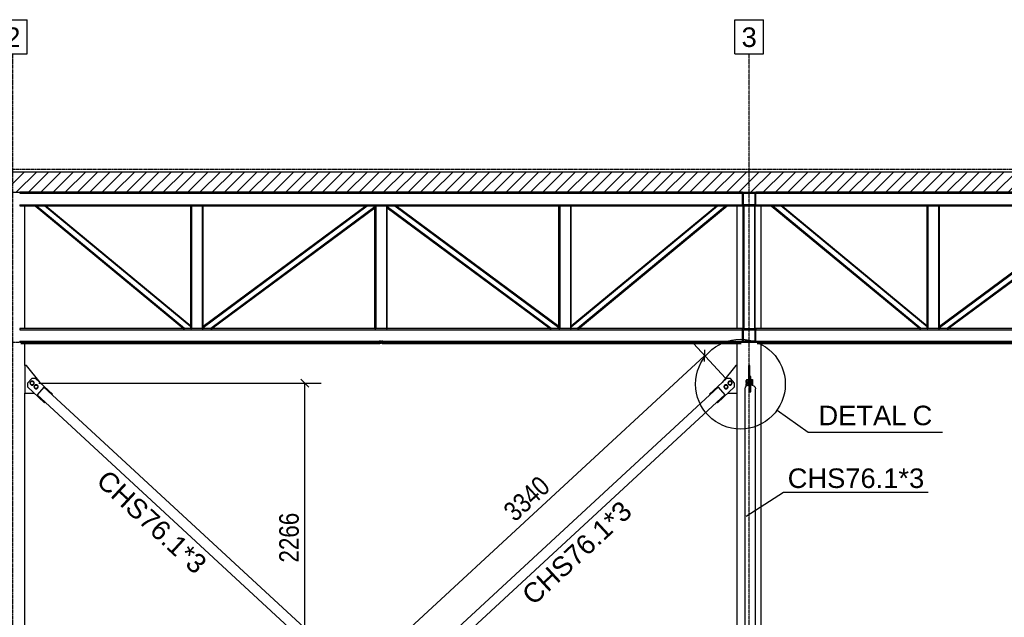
# Model space of a CAD drawing. Header units: millimetres. Extents: x 0 to 142951, y 0 to 27942.
# Tile 69 of 70: x 129113 to 136334, y 5007 to 9389. Entities that reach past the tile are written whole.
import ezdxf

# ---------------------------------------------------------------- set-up
doc = ezdxf.new("R2010")
doc.units = ezdxf.units.MM
doc.linetypes.add('DXK_LINE_DOT3', pattern=[5.9187, 2.979, -0.9799, 0.9799, -0.9799])
doc.styles.add('Arial', font='ARIAL.TTF', dxfattribs={"height": 0.2})
doc.styles.add('Arial Narrow', font='ARIALN.TTF', dxfattribs={"height": 0.2})

# ---------------------------------------------------------------- blocks, each defined once
blk = doc.blocks.new('Part-85741 - 85581')
at = {"color": 7}
for p, q in [((134364.2, 6854.2), (134264.1, 6729.1)), ((134374.2, 6854.2), (134364.2, 6854.2)), ((134374.2, 6651.2), (134374.2, 6854.2)), ((134306.6, 6651.2), (134374.2, 6651.2))]:
    blk.add_line(p, q, dxfattribs=at)
blk = doc.blocks.new('Part-85583 - 85581')
at = {"color": 7}
for p, q in [((128974.2, 7124.2), (128974.2, 8024.2)), ((129152, 7124.2), (129152, 8024.2)), ((128974.2, 4410.2), (128974.2, 7016.2)), ((129152, 6854.2), (129152, 7016.2)), ((129152, 4410.2), (129152, 6651.2)), ((128974.2, 1735.2), (128974.2, 4310.2)), ((129152, 2069.2), (129152, 4310.2)), ((129152, 1735.2), (129152, 1866.2)), ((129152, 1735.2), (128974.2, 1735.2))]:
    blk.add_line(p, q, dxfattribs=at)
blk = doc.blocks.new('Part-85584 - 85581')
at = {"color": 7}
for p, q in [((134374.2, 7124.2), (134374.2, 8024.2)), ((134552, 7124.2), (134552, 8024.2)), ((134374.2, 6854.2), (134374.2, 7016.2)), ((134552, 4410.2), (134552, 7016.2)), ((134374.2, 4410.2), (134374.2, 6651.2)), ((134374.2, 2069.2), (134374.2, 4310.2)), ((134552, 1735.2), (134552, 4310.2)), ((134374.2, 1735.2), (134374.2, 1866.2)), ((134374.2, 1735.2), (134552, 1735.2))]:
    blk.add_line(p, q, dxfattribs=at)
blk = doc.blocks.new('Part-86283 - 85581')
at = {"color": 7}
for p, q in [((133068.1, 7952.2), (133067.6, 7952.2)), ((133067.6, 7952.2), (133067.6, 7944.2)), ((133067.6, 7944.2), (133068.1, 7944.2)), ((133158.6, 7952.2), (133158.1, 7952.2)), ((133158.1, 7944.2), (133158.6, 7944.2)), ((133158.6, 7944.2), (133158.6, 7952.2))]:
    blk.add_line(p, q, dxfattribs=at)
blk = doc.blocks.new('Part-86279 - 85581')
blk.add_hatch(color=6).paths.add_polyline_path([(137166, 7024.2), (137164.6, 7028.2), (137160.6, 7031.2), (137155.3, 7032.2), (137149.9, 7031.2), (137145.9, 7028.2), (137144.5, 7024.2), (137145.9, 7020.2), (137149.9, 7017.3), (137155.3, 7016.2), (137160.6, 7017.3), (137164.6, 7020.2)])
at = {"color": 7}
blk.add_line((134522.3, 7016.2), (137155.3, 7016.2), dxfattribs=at)
for p, q in [((137145.9, 7028.2), (137144.5, 7024.2)), ((137144.5, 7024.2), (137145.9, 7020.2)), ((137149.9, 7031.2), (137145.9, 7028.2)), ((137145.9, 7020.2), (137149.9, 7017.3)), ((137155.3, 7032.2), (137149.9, 7031.2)), ((137149.9, 7017.3), (137155.3, 7016.2)), ((137160.6, 7031.2), (137155.3, 7032.2)), ((137155.3, 7016.2), (137160.6, 7017.3)), ((137164.6, 7028.2), (137160.6, 7031.2)), ((137160.6, 7017.3), (137164.6, 7020.2)), ((137166, 7024.2), (137164.6, 7028.2)), ((137164.6, 7020.2), (137166, 7024.2))]:
    blk.add_line(p, q)
blk = doc.blocks.new('Part-85662 - 85581')
at = {"color": 7}
for p, q in [((134433.1, 6682.7), (134436, 6693.9)), ((134433.1, 4512.3), (134433.1, 6682.7)), ((134436, 6693.9), (134444.2, 6703.4)), ((134444.2, 6703.4), (134456.6, 6709.7)), ((134456.6, 6709.7), (134466.1, 6711.2)), ((134466.1, 6659.4), (134466.1, 6711.2)), ((134466.1, 6659.4), (134471.1, 6660.2)), ((134471.1, 6660.2), (134476.1, 6659.4)), ((134476.1, 6659.4), (134476.1, 6711.2)), ((134476.1, 6711.2), (134485.7, 6709.7)), ((134485.7, 6709.7), (134498, 6703.4)), ((134498, 6703.4), (134506.3, 6693.9)), ((134506.3, 6693.9), (134509.2, 6682.7)), ((134509.2, 4512.3), (134509.2, 6682.7)), ((134466.1, 4592.5), (134467.1, 4592.7)), ((134466.1, 4592.5), (134466.1, 4538.5)), ((134466.1, 4590.2), (134467.1, 4590.4)), ((134475.1, 4592.7), (134476.1, 4592.5)), ((134475.1, 4590.4), (134476.1, 4590.2)), ((134476.1, 4592.5), (134476.1, 4538.5)), ((134436, 4523.5), (134433.1, 4512.3)), ((134433.1, 4512.3), (134436, 4501.1)), ((134444.2, 4533), (134436, 4523.5)), ((134436, 4501.1), (134444.2, 4491.6)), ((134436.1, 4512.3), (134438.8, 4522.6)), ((134438.8, 4502), (134436.1, 4512.3)), ((134438.8, 4522.6), (134446.3, 4531.3)), ((134446.3, 4493.2), (134438.8, 4502)), ((134456.6, 4539.3), (134444.2, 4533)), ((134444.2, 4491.6), (134456.6, 4485.2)), ((134446.3, 4531.3), (134457.7, 4537.2)), ((134457.7, 4487.4), (134446.3, 4493.2)), ((134466.1, 4540.8), (134456.6, 4539.3)), ((134456.6, 4485.2), (134459.1, 4484.8)), ((134457.7, 4537.2), (134466.1, 4538.5)), ((134459.1, 4487.2), (134457.7, 4487.4)), ((134466.1, 4536.4), (134466.1, 4537.9)), ((134466.1, 4537.9), (134467.1, 4537.7)), ((134475.1, 4537.7), (134476.1, 4537.9)), ((134475.1, 4535.4), (134476.1, 4535.5)), ((134485.7, 4539.3), (134476.1, 4540.8)), ((134476.1, 4538.5), (134484.5, 4537.2)), ((134476.1, 4537.9), (134476.1, 4483.8)), ((134484.5, 4487.4), (134476.1, 4486.1)), ((134476.1, 4483.8), (134485.7, 4485.2)), ((134484.5, 4537.2), (134495.9, 4531.3)), ((134495.9, 4493.2), (134484.5, 4487.4)), ((134498, 4533), (134485.7, 4539.3)), ((134485.7, 4485.2), (134498, 4491.6)), ((134495.9, 4531.3), (134503.5, 4522.6)), ((134503.5, 4502), (134495.9, 4493.2)), ((134506.3, 4523.5), (134498, 4533)), ((134498, 4491.6), (134506.3, 4501.1)), ((134503.5, 4522.6), (134506.2, 4512.3)), ((134506.2, 4512.3), (134503.5, 4502)), ((134509.2, 4512.3), (134506.3, 4523.5)), ((134506.3, 4501.1), (134509.2, 4512.3))]:
    blk.add_line(p, q, dxfattribs=at)
blk = doc.blocks.new('Part-85664 - 85581')
at = {"color": 7}
for p, q in [((134467.1, 6853.2), (134459.1, 6853.2)), ((134459.1, 6853.2), (134459.1, 6710.1)), ((134467.1, 6745.2), (134467.1, 6853.2)), ((134459.1, 6726.2), (134467.1, 6726.2)), ((134467.1, 6665.2), (134466.1, 6665.2))]:
    blk.add_line(p, q, dxfattribs=at)
blk = doc.blocks.new('Part-85666 - 85581')
at = {"color": 7}
for p, q in [((134475.1, 6773.3), (134467.1, 6773.3)), ((134467.1, 6745.2), (134467.1, 6659.6)), ((134475.1, 6659.6), (134475.1, 6773.3)), ((134475.1, 6664.6), (134467.1, 6664.6))]:
    blk.add_line(p, q, dxfattribs=at)
blk = doc.blocks.new('Bolt-85674 - 85581')
at = {"color": 7}
for p, q in [((134438.1, 6744.9), (134438.1, 6729.1)), ((134438.1, 6744.9), (134443.1, 6744.9)), ((134438.1, 6729.1), (134443.1, 6729.1)), ((134438.1, 6719.3), (134438.1, 6703.6)), ((134438.1, 6719.3), (134443.1, 6719.3)), ((134443.1, 6750), (134443.1, 6702.1)), ((134443.1, 6750), (134456.1, 6750)), ((134443.1, 6747.7), (134456.1, 6747.7)), ((134443.1, 6734.7), (134456.1, 6734.7)), ((134443.1, 6724.4), (134456.1, 6724.4)), ((134443.1, 6722.1), (134456.1, 6722.1)), ((134456.1, 6751.8), (134456.1, 6709.5)), ((134456.1, 6751.8), (134459.1, 6751.8)), ((134456.1, 6726.2), (134459.1, 6726.2)), ((134475.1, 6751.8), (134478.1, 6751.8)), ((134475.1, 6726.2), (134478.1, 6726.2)), ((134478.1, 6751.8), (134478.1, 6710.9)), ((134478.1, 6750), (134488.1, 6750)), ((134478.1, 6747.7), (134488.1, 6747.7)), ((134478.1, 6734.7), (134488.1, 6734.7)), ((134478.1, 6724.4), (134488.1, 6724.4)), ((134478.1, 6722.1), (134488.1, 6722.1)), ((134488.1, 6750), (134488.1, 6708.5)), ((134438.1, 6703.6), (134443.1, 6703.6)), ((134443.1, 6709.1), (134455.4, 6709.1)), ((134475.1, 6696.7), (134476.1, 6696.7)), ((134486.9, 6709.1), (134488.1, 6709.1))]:
    blk.add_line(p, q, dxfattribs=at)
blk = doc.blocks.new('Part-85714 - 85581')
at = {"color": 7}
for p, q in [((129291.4, 6694), (129241.1, 6639.6)), ((129291.4, 6694), (129350.9, 6639)), ((129241.1, 6639.6), (129300.6, 6584.6)), ((129299.9, 6583.9), (129300.6, 6584.6)), ((129299.9, 6583.9), (131509.3, 4542.9)), ((129350.9, 6639), (129351.6, 6639.8)), ((129351.6, 6639.8), (131560.9, 4598.8)), ((131560.3, 4598.1), (131560.9, 4598.8)), ((131560.3, 4598.1), (131619.8, 4543.1)), ((131509.3, 4542.9), (131510, 4543.7)), ((131510, 4543.7), (131569.5, 4488.7)), ((131569.5, 4488.7), (131619.8, 4543.1))]:
    blk.add_line(p, q, dxfattribs=at)
blk = doc.blocks.new('Part-85715 - 85581')
at = {"color": 7}
for p, q in [((134175.4, 6639), (134234.9, 6694)), ((134234.9, 6694), (134285.2, 6639.6)), ((131965.3, 4598.8), (134174.7, 6639.8)), ((132017, 4542.9), (134226.3, 6583.9)), ((134175.4, 6639), (134174.7, 6639.8)), ((134225.7, 6584.6), (134285.2, 6639.6)), ((134226.3, 6583.9), (134225.7, 6584.6)), ((131906.5, 4543.1), (131966, 4598.1)), ((131966, 4598.1), (131965.3, 4598.8)), ((131906.5, 4543.1), (131956.8, 4488.7)), ((131956.8, 4488.7), (132016.3, 4543.7)), ((132017, 4542.9), (132016.3, 4543.7))]:
    blk.add_line(p, q, dxfattribs=at)
blk = doc.blocks.new('Part-85719 - 85581')
at = {"color": 7}
for p, q in [((129201, 6758.3), (129169.8, 6724.5)), ((129169.8, 6724.5), (129171, 6696.3)), ((129229.3, 6759.4), (129201, 6758.3)), ((129354.2, 6644.1), (129229.3, 6759.4)), ((129171, 6696.3), (129295.8, 6580.9)), ((129350.2, 6639.7), (129354.2, 6644.1)), ((129295.8, 6580.9), (129299.9, 6585.3))]:
    blk.add_line(p, q, dxfattribs=at)
blk = doc.blocks.new('Part-86285 - 85581')
at = {"color": 7}
for p, q in [((130368.1, 7952.2), (130367.6, 7952.2)), ((130367.6, 7952.2), (130367.6, 7944.2)), ((130367.6, 7944.2), (130368.1, 7944.2)), ((130458.6, 7952.2), (130458.1, 7952.2)), ((130458.1, 7944.2), (130458.6, 7944.2)), ((130458.6, 7944.2), (130458.6, 7952.2))]:
    blk.add_line(p, q, dxfattribs=at)
blk = doc.blocks.new('Part-85720 - 85581')
at = {"color": 7}
for p, q in [((134172.1, 6644.1), (134297, 6759.4)), ((134325.2, 6758.3), (134297, 6759.4)), ((134356.4, 6724.5), (134325.2, 6758.3)), ((134355.3, 6696.3), (134356.4, 6724.5)), ((134176.1, 6639.7), (134172.1, 6644.1)), ((134230.4, 6580.9), (134355.3, 6696.3)), ((134230.4, 6580.9), (134226.4, 6585.3))]:
    blk.add_line(p, q, dxfattribs=at)
blk = doc.blocks.new('Part-86142 - 85581')
for points in [[(130321.3, 7124.2), (129233.2, 8024.2), (129225.4, 8024.2), (130313.5, 7124.2)], [(130368.1, 7143.9), (129303.8, 8024.2), (129296, 8024.2), (130368.1, 7137.4)]]:
    blk.add_hatch(color=6).paths.add_polyline_path(points)
for p, q in [((129225.4, 8024.2), (130313.5, 7124.2)), ((129233.2, 8024.2), (129225.4, 8024.2)), ((130321.3, 7124.2), (129233.2, 8024.2)), ((129296, 8024.2), (129303.8, 8024.2)), ((130368.1, 7137.4), (129296, 8024.2)), ((129303.8, 8024.2), (130368.1, 7143.9)), ((130313.5, 7124.2), (130321.3, 7124.2)), ((130368.1, 7143.9), (130368.1, 7137.4))]:
    blk.add_line(p, q)
blk = doc.blocks.new('Bolt-85737 - 85581')
at = {"color": 7}
for p, q in [((129190.3, 6727.5), (129199.7, 6737.7)), ((129194.4, 6714.3), (129190.3, 6727.5)), ((129199.7, 6737.7), (129213.2, 6734.6)), ((129217.3, 6721.4), (129207.9, 6711.2)), ((129213.2, 6734.6), (129217.3, 6721.4)), ((129207.9, 6711.2), (129194.4, 6714.3)), ((129219.7, 6700.4), (129229.1, 6710.5)), ((129223.8, 6687.1), (129219.7, 6700.4)), ((129237.3, 6684.1), (129223.8, 6687.1)), ((129229.1, 6710.5), (129242.6, 6707.5)), ((129246.7, 6694.3), (129237.3, 6684.1)), ((129242.6, 6707.5), (129246.7, 6694.3))]:
    blk.add_line(p, q, dxfattribs=at)
for centre, start, end in [((129203.8, 6724.5), 47.26942, 227.26942), ((129203.8, 6724.5), 227.26942, 47.26942), ((129233.2, 6697.3), 47.26942, 227.26942), ((129233.2, 6697.3), 227.26942, 47.26942)]:
    blk.add_arc(centre, 15, start, end, dxfattribs=at)
blk = doc.blocks.new('Bolt-85738 - 85581')
at = {"color": 7}
for p, q in [((134308.9, 6721.4), (134313.1, 6734.6)), ((134318.3, 6711.2), (134308.9, 6721.4)), ((134313.1, 6734.6), (134326.6, 6737.7)), ((134326.6, 6737.7), (134336, 6727.5)), ((134336, 6727.5), (134331.9, 6714.3)), ((134279.6, 6694.3), (134283.7, 6707.5)), ((134289, 6684.1), (134279.6, 6694.3)), ((134283.7, 6707.5), (134297.2, 6710.5)), ((134302.5, 6687.1), (134289, 6684.1)), ((134297.2, 6710.5), (134306.6, 6700.4)), ((134306.6, 6700.4), (134302.5, 6687.1)), ((134331.9, 6714.3), (134318.3, 6711.2))]:
    blk.add_line(p, q, dxfattribs=at)
for centre, start, end in [((134322.5, 6724.4), 132.73058, 312.73058), ((134322.5, 6724.4), 312.73058, 132.73058), ((134293.1, 6697.3), 132.73058, 312.73058), ((134293.1, 6697.3), 312.73058, 132.73058)]:
    blk.add_arc(centre, 15, start, end, dxfattribs=at)
blk = doc.blocks.new('Part-85740 - 85581')
at = {"color": 7}
for p, q in [((129152, 6854.2), (129152, 6651.2)), ((129162, 6854.2), (129152, 6854.2)), ((129262.2, 6729.1), (129162, 6854.2)), ((129152, 6651.2), (129219.7, 6651.2))]:
    blk.add_line(p, q, dxfattribs=at)
blk = doc.blocks.new('GridLine-85744 - 85581')
at = {"color": 6}
for p, q in [((128957.5, 9389.3), (129168.8, 9389.3)), ((128957.5, 9139.3), (128957.5, 9389.3)), ((129168.8, 9139.3), (129168.8, 9389.3)), ((128957.5, 9139.3), (129168.8, 9139.3)), ((128957.5, 695.7), (129168.8, 695.7)), ((128957.5, 445.7), (128957.5, 695.7)), ((129168.8, 445.7), (129168.8, 695.7)), ((128957.5, 445.7), (129168.8, 445.7))]:
    blk.add_line(p, q, dxfattribs=at)
at = {"color": 6, "linetype": 'DXK_LINE_DOT3'}
blk.add_line((129063.1, 695.7), (129063.1, 9139.3), dxfattribs=at)
at = {"color": 7, "style": 'Arial'}
for p in [(129007.5, 9189.3), (129007.5, 495.7)]:
    blk.add_text('2', height=143.3, dxfattribs=at).set_placement(p)
blk = doc.blocks.new('GridLine-85745 - 85581')
at = {"color": 6}
for p, q in [((134357.5, 9389.3), (134568.8, 9389.3)), ((134357.5, 9139.3), (134357.5, 9389.3)), ((134568.8, 9139.3), (134568.8, 9389.3)), ((134357.5, 9139.3), (134568.8, 9139.3)), ((134357.5, 695.7), (134568.8, 695.7)), ((134357.5, 445.7), (134357.5, 695.7)), ((134568.8, 445.7), (134568.8, 695.7)), ((134357.5, 445.7), (134568.8, 445.7))]:
    blk.add_line(p, q, dxfattribs=at)
at = {"color": 6, "linetype": 'DXK_LINE_DOT3'}
blk.add_line((134463.1, 695.7), (134463.1, 9139.3), dxfattribs=at)
at = {"color": 7, "style": 'Arial'}
for p in [(134407.5, 9189.3), (134407.5, 495.7)]:
    blk.add_text('3', height=143.3, dxfattribs=at).set_placement(p)
blk = doc.blocks.new('Part-86073 - 85581')
h = blk.add_hatch(color=6)
h.paths.add_polyline_path([(134513.1, 8124.2), (134413.1, 8124.2), (134413.1, 8024.2), (134513.1, 8024.2)])
h.paths.add_polyline_path([(134421.1, 8032.2), (134421.1, 8116.2), (134505.1, 8116.2), (134505.1, 8032.2)])
for p, q in [((134413.1, 8024.2), (134413.1, 8124.2)), ((134413.1, 8124.2), (134513.1, 8124.2)), ((134421.1, 8032.2), (134421.1, 8116.2)), ((134421.1, 8116.2), (134505.1, 8116.2)), ((134505.1, 8116.2), (134505.1, 8032.2)), ((134513.1, 8024.2), (134513.1, 8124.2)), ((134413.1, 8024.2), (134513.1, 8024.2)), ((134505.1, 8032.2), (134421.1, 8032.2))]:
    blk.add_line(p, q)
blk = doc.blocks.new('Part-86143 - 85581')
for points in [[(134230.3, 8024.2), (134222.5, 8024.2), (133158.1, 7143.9), (133158.1, 7137.4)], [(134300.9, 8024.2), (134293.1, 8024.2), (133205, 7124.2), (133212.8, 7124.2)]]:
    blk.add_hatch(color=6).paths.add_polyline_path(points)
for p, q in [((133158.1, 7137.4), (134230.3, 8024.2)), ((133158.1, 7143.9), (134222.5, 8024.2)), ((134293.1, 8024.2), (133205, 7124.2)), ((133212.8, 7124.2), (134300.9, 8024.2)), ((134222.5, 8024.2), (134230.3, 8024.2)), ((134300.9, 8024.2), (134293.1, 8024.2)), ((133158.1, 7143.9), (133158.1, 7137.4)), ((133205, 7124.2), (133212.8, 7124.2))]:
    blk.add_line(p, q)
blk = doc.blocks.new('Part-86074 - 85581')
h = blk.add_hatch(color=6)
h.paths.add_polyline_path([(134513.1, 7124.2), (134413.1, 7124.2), (134413.1, 7024.2), (134513.1, 7024.2)])
h.paths.add_polyline_path([(134421.1, 7032.2), (134421.1, 7116.2), (134505.1, 7116.2), (134505.1, 7032.2)])
for p, q in [((134413.1, 7024.2), (134413.1, 7124.2)), ((134413.1, 7124.2), (134513.1, 7124.2)), ((134421.1, 7032.2), (134421.1, 7116.2)), ((134421.1, 7116.2), (134505.1, 7116.2)), ((134505.1, 7116.2), (134505.1, 7032.2)), ((134513.1, 7024.2), (134513.1, 7124.2)), ((134413.1, 7024.2), (134513.1, 7024.2)), ((134505.1, 7032.2), (134421.1, 7032.2))]:
    blk.add_line(p, q)
blk = doc.blocks.new('Part-86075 - 85581')
for points in [[(134424.1, 8024.2), (134418.1, 8024.2), (134418.1, 7124.2), (134424.1, 7124.2)], [(134508.1, 8024.2), (134502.1, 8024.2), (134502.1, 7124.2), (134508.1, 7124.2)]]:
    blk.add_hatch(color=6).paths.add_polyline_path(points)
for p, q in [((134418.1, 8024.2), (134424.1, 8024.2)), ((134418.1, 7124.2), (134418.1, 8024.2)), ((134424.1, 8024.2), (134424.1, 7124.2)), ((134508.1, 8024.2), (134502.1, 8024.2)), ((134502.1, 8024.2), (134502.1, 7124.2)), ((134508.1, 7124.2), (134508.1, 8024.2)), ((134418.1, 7124.2), (134424.1, 7124.2)), ((134502.1, 7124.2), (134508.1, 7124.2))]:
    blk.add_line(p, q)
blk = doc.blocks.new('Part-86126 - 85581')
for points in [[(134413.1, 8124.2), (129113.1, 8124.2), (129113.1, 8116.2), (134413.1, 8116.2)], [(134413.1, 8032.2), (129113.1, 8032.2), (129113.1, 8024.2), (134413.1, 8024.2)]]:
    blk.add_hatch(color=6).paths.add_polyline_path(points)
for p, q in [((134413.1, 8124.2), (129113.1, 8124.2)), ((129113.1, 8124.2), (129113.1, 8116.2)), ((129113.1, 8116.2), (134413.1, 8116.2)), ((134413.1, 8116.2), (134413.1, 8124.2)), ((129113.1, 8032.2), (134413.1, 8032.2)), ((129113.1, 8032.2), (129113.1, 8024.2)), ((129113.1, 8024.2), (134413.1, 8024.2)), ((134413.1, 8032.2), (134413.1, 8024.2))]:
    blk.add_line(p, q)
blk = doc.blocks.new('Part-86127 - 85581')
for points in [[(139813.1, 8124.2), (134513.1, 8124.2), (134513.1, 8116.2), (139813.1, 8116.2)], [(139813.1, 8032.2), (134513.1, 8032.2), (134513.1, 8024.2), (139813.1, 8024.2)]]:
    blk.add_hatch(color=6).paths.add_polyline_path(points)
for p, q in [((139813.1, 8124.2), (134513.1, 8124.2)), ((134513.1, 8124.2), (134513.1, 8116.2)), ((134513.1, 8116.2), (139813.1, 8116.2)), ((139813.1, 8116.2), (139813.1, 8124.2)), ((134513.1, 8032.2), (139813.1, 8032.2)), ((134513.1, 8032.2), (134513.1, 8024.2)), ((134513.1, 8024.2), (139813.1, 8024.2)), ((139813.1, 8032.2), (139813.1, 8024.2))]:
    blk.add_line(p, q)
blk = doc.blocks.new('Part-86136 - 85581')
for points in [[(134413.1, 7124.2), (129113.1, 7124.2), (129113.1, 7116.2), (134413.1, 7116.2)], [(134413.1, 7032.2), (129113.1, 7032.2), (129113.1, 7024.2), (134413.1, 7024.2)]]:
    blk.add_hatch(color=6).paths.add_polyline_path(points)
for p, q in [((134413.1, 7124.2), (129113.1, 7124.2)), ((129113.1, 7124.2), (129113.1, 7116.2)), ((129113.1, 7116.2), (134413.1, 7116.2)), ((134413.1, 7116.2), (134413.1, 7124.2)), ((129113.1, 7032.2), (134413.1, 7032.2)), ((129113.1, 7032.2), (129113.1, 7024.2)), ((129113.1, 7024.2), (134413.1, 7024.2)), ((134413.1, 7032.2), (134413.1, 7024.2))]:
    blk.add_line(p, q)
blk = doc.blocks.new('Part-86137 - 85581')
for points in [[(131724.1, 8024.2), (131718.1, 8024.2), (131718.1, 7124.2), (131724.1, 7124.2)], [(131808.1, 8024.2), (131802.1, 8024.2), (131802.1, 7124.2), (131808.1, 7124.2)]]:
    blk.add_hatch(color=6).paths.add_polyline_path(points)
for p, q in [((131718.1, 8024.2), (131724.1, 8024.2)), ((131718.1, 7124.2), (131718.1, 8024.2)), ((131724.1, 8024.2), (131724.1, 7124.2)), ((131808.1, 8024.2), (131802.1, 8024.2)), ((131802.1, 8024.2), (131802.1, 7124.2)), ((131808.1, 7124.2), (131808.1, 8024.2)), ((131718.1, 7124.2), (131724.1, 7124.2)), ((131802.1, 7124.2), (131808.1, 7124.2))]:
    blk.add_line(p, q)
blk = doc.blocks.new('Part-86138 - 85581')
for points in [[(130374.1, 8024.2), (130368.1, 8024.2), (130368.1, 7124.2), (130374.1, 7124.2)], [(130458.1, 8024.2), (130452.1, 8024.2), (130452.1, 7124.2), (130458.1, 7124.2)]]:
    blk.add_hatch(color=6).paths.add_polyline_path(points)
for p, q in [((130368.1, 8024.2), (130374.1, 8024.2)), ((130368.1, 7124.2), (130368.1, 8024.2)), ((130374.1, 8024.2), (130374.1, 7124.2)), ((130458.1, 8024.2), (130452.1, 8024.2)), ((130452.1, 8024.2), (130452.1, 7124.2)), ((130458.1, 7124.2), (130458.1, 8024.2)), ((130368.1, 7124.2), (130374.1, 7124.2)), ((130452.1, 7124.2), (130458.1, 7124.2))]:
    blk.add_line(p, q)
blk = doc.blocks.new('Part-86139 - 85581')
for points in [[(133074.1, 8024.2), (133068.1, 8024.2), (133068.1, 7124.2), (133074.1, 7124.2)], [(133158.1, 8024.2), (133152.1, 8024.2), (133152.1, 7124.2), (133158.1, 7124.2)]]:
    blk.add_hatch(color=6).paths.add_polyline_path(points)
for p, q in [((133068.1, 8024.2), (133074.1, 8024.2)), ((133068.1, 7124.2), (133068.1, 8024.2)), ((133074.1, 8024.2), (133074.1, 7124.2)), ((133158.1, 8024.2), (133152.1, 8024.2)), ((133152.1, 8024.2), (133152.1, 7124.2)), ((133158.1, 7124.2), (133158.1, 8024.2)), ((133068.1, 7124.2), (133074.1, 7124.2)), ((133152.1, 7124.2), (133158.1, 7124.2))]:
    blk.add_line(p, q)
blk = doc.blocks.new('Part-86140 - 85581')
for points in [[(133012, 7124.2), (131808.1, 8016), (131808.1, 8009.8), (133003.6, 7124.2)], [(133068.1, 7138.7), (131872.6, 8024.2), (131864.2, 8024.2), (133068.1, 7132.5)]]:
    blk.add_hatch(color=6).paths.add_polyline_path(points)
for p, q in [((133012, 7124.2), (131808.1, 8016)), ((131808.1, 8016), (131808.1, 8009.8)), ((131872.6, 8024.2), (131864.2, 8024.2)), ((131864.2, 8024.2), (133068.1, 7132.5)), ((133068.1, 7138.7), (131872.6, 8024.2)), ((131808.1, 8009.8), (133003.6, 7124.2)), ((133003.6, 7124.2), (133012, 7124.2)), ((133068.1, 7132.5), (133068.1, 7138.7))]:
    blk.add_line(p, q)
blk = doc.blocks.new('Part-86141 - 85581')
for points in [[(131662, 8024.2), (131653.6, 8024.2), (130458.1, 7138.7), (130458.1, 7132.5)], [(131718.1, 8016), (130514.2, 7124.2), (130522.6, 7124.2), (131718.1, 8009.8)]]:
    blk.add_hatch(color=6).paths.add_polyline_path(points)
for p, q in [((130458.1, 7132.5), (131662, 8024.2)), ((131653.6, 8024.2), (130458.1, 7138.7)), ((131718.1, 8016), (130514.2, 7124.2)), ((131662, 8024.2), (131653.6, 8024.2)), ((131718.1, 8009.8), (131718.1, 8016)), ((130522.6, 7124.2), (131718.1, 8009.8)), ((130458.1, 7138.7), (130458.1, 7132.5)), ((130514.2, 7124.2), (130522.6, 7124.2))]:
    blk.add_line(p, q)
blk = doc.blocks.new('Part-86144 - 85581')
for points in [[(139813.1, 7124.2), (134513.1, 7124.2), (134513.1, 7116.2), (139813.1, 7116.2)], [(139813.1, 7032.2), (134513.1, 7032.2), (134513.1, 7024.2), (139813.1, 7024.2)]]:
    blk.add_hatch(color=6).paths.add_polyline_path(points)
for p, q in [((139813.1, 7124.2), (134513.1, 7124.2)), ((134513.1, 7124.2), (134513.1, 7116.2)), ((134513.1, 7116.2), (139813.1, 7116.2)), ((139813.1, 7116.2), (139813.1, 7124.2)), ((134513.1, 7032.2), (139813.1, 7032.2)), ((134513.1, 7032.2), (134513.1, 7024.2)), ((134513.1, 7024.2), (139813.1, 7024.2)), ((139813.1, 7032.2), (139813.1, 7024.2))]:
    blk.add_line(p, q)
blk = doc.blocks.new('Part-86146 - 85581')
for points in [[(135774.1, 8024.2), (135768.1, 8024.2), (135768.1, 7124.2), (135774.1, 7124.2)], [(135858.1, 8024.2), (135852.1, 8024.2), (135852.1, 7124.2), (135858.1, 7124.2)]]:
    blk.add_hatch(color=6).paths.add_polyline_path(points)
for p, q in [((135768.1, 8024.2), (135774.1, 8024.2)), ((135768.1, 7124.2), (135768.1, 8024.2)), ((135774.1, 8024.2), (135774.1, 7124.2)), ((135858.1, 8024.2), (135852.1, 8024.2)), ((135852.1, 8024.2), (135852.1, 7124.2)), ((135858.1, 7124.2), (135858.1, 8024.2)), ((135768.1, 7124.2), (135774.1, 7124.2)), ((135852.1, 7124.2), (135858.1, 7124.2))]:
    blk.add_line(p, q)
blk = doc.blocks.new('Part-86149 - 85581')
for points in [[(137062, 8024.2), (137053.6, 8024.2), (135858.1, 7138.7), (135858.1, 7132.5)], [(137118.1, 8016), (135914.2, 7124.2), (135922.6, 7124.2), (137118.1, 8009.8)]]:
    blk.add_hatch(color=6).paths.add_polyline_path(points)
for p, q in [((135858.1, 7132.5), (137062, 8024.2)), ((137053.6, 8024.2), (135858.1, 7138.7)), ((137118.1, 8016), (135914.2, 7124.2)), ((137062, 8024.2), (137053.6, 8024.2)), ((137118.1, 8009.8), (137118.1, 8016)), ((135922.6, 7124.2), (137118.1, 8009.8)), ((135858.1, 7138.7), (135858.1, 7132.5)), ((135914.2, 7124.2), (135922.6, 7124.2))]:
    blk.add_line(p, q)
blk = doc.blocks.new('Part-86150 - 85581')
for points in [[(135721.3, 7124.2), (134633.2, 8024.2), (134625.4, 8024.2), (135713.5, 7124.2)], [(135768.1, 7143.9), (134703.8, 8024.2), (134696, 8024.2), (135768.1, 7137.4)]]:
    blk.add_hatch(color=6).paths.add_polyline_path(points)
for p, q in [((134625.4, 8024.2), (135713.5, 7124.2)), ((134633.2, 8024.2), (134625.4, 8024.2)), ((135721.3, 7124.2), (134633.2, 8024.2)), ((134696, 8024.2), (134703.8, 8024.2)), ((135768.1, 7137.4), (134696, 8024.2)), ((134703.8, 8024.2), (135768.1, 7143.9)), ((135713.5, 7124.2), (135721.3, 7124.2)), ((135768.1, 7143.9), (135768.1, 7137.4))]:
    blk.add_line(p, q)
blk = doc.blocks.new('Part-86278 - 85581')
blk.add_hatch(color=6).paths.add_polyline_path([(131781.8, 7024.2), (131780.3, 7028.2), (131776.4, 7031.2), (131771, 7032.2), (131765.6, 7031.2), (131761.7, 7028.2), (131760.2, 7024.2), (131761.7, 7020.2), (131765.6, 7017.3), (131771, 7016.2), (131776.4, 7017.3), (131780.3, 7020.2)])
for p, q in [((131761.7, 7028.2), (131760.2, 7024.2)), ((131760.2, 7024.2), (131761.7, 7020.2)), ((131765.6, 7031.2), (131761.7, 7028.2)), ((131761.7, 7020.2), (131765.6, 7017.3)), ((131771, 7032.2), (131765.6, 7031.2)), ((131765.6, 7017.3), (131771, 7016.2)), ((131776.4, 7031.2), (131771, 7032.2)), ((131771, 7016.2), (131776.4, 7017.3)), ((131780.3, 7028.2), (131776.4, 7031.2)), ((131776.4, 7017.3), (131780.3, 7020.2)), ((131781.8, 7024.2), (131780.3, 7028.2)), ((131780.3, 7020.2), (131781.8, 7024.2))]:
    blk.add_line(p, q)
at = {"color": 7}
blk.add_line((131771, 7016.2), (134404, 7016.2), dxfattribs=at)
blk = doc.blocks.new('GridLine-86364 - 85581')
at = {"color": 6, "linetype": 'DXK_LINE_DOT3'}
blk.add_line((122472.6, 7024.2), (142177.6, 7024.2), dxfattribs=at)
blk = doc.blocks.new('Part-86277 - 85581')
blk.add_hatch(color=6).paths.add_polyline_path([(131766, 7024.2), (131764.6, 7028.2), (131760.6, 7031.2), (131755.3, 7032.2), (131749.9, 7031.2), (131745.9, 7028.2), (131744.5, 7024.2), (131745.9, 7020.2), (131749.9, 7017.3), (131755.3, 7016.2), (131760.6, 7017.3), (131764.6, 7020.2)])
at = {"color": 7}
blk.add_line((129122.3, 7016.2), (131755.3, 7016.2), dxfattribs=at)
for p, q in [((131745.9, 7028.2), (131744.5, 7024.2)), ((131744.5, 7024.2), (131745.9, 7020.2)), ((131749.9, 7031.2), (131745.9, 7028.2)), ((131745.9, 7020.2), (131749.9, 7017.3)), ((131755.3, 7032.2), (131749.9, 7031.2)), ((131749.9, 7017.3), (131755.3, 7016.2)), ((131760.6, 7031.2), (131755.3, 7032.2)), ((131755.3, 7016.2), (131760.6, 7017.3)), ((131764.6, 7028.2), (131760.6, 7031.2)), ((131760.6, 7017.3), (131764.6, 7020.2)), ((131766, 7024.2), (131764.6, 7028.2)), ((131764.6, 7020.2), (131766, 7024.2))]:
    blk.add_line(p, q)
blk = doc.blocks.new('Part-86281 - 85581')
at = {"color": 7}
for p, q in [((131718.1, 7952.2), (131717.6, 7952.2)), ((131717.6, 7952.2), (131717.6, 7944.2)), ((131717.6, 7944.2), (131718.1, 7944.2)), ((131808.6, 7952.2), (131808.1, 7952.2)), ((131808.1, 7944.2), (131808.6, 7944.2)), ((131808.6, 7944.2), (131808.6, 7952.2))]:
    blk.add_line(p, q, dxfattribs=at)
blk = doc.blocks.new('Part-86291 - 85581')
at = {"color": 7}
for p, q in [((135768.1, 7952.2), (135767.6, 7952.2)), ((135767.6, 7952.2), (135767.6, 7944.2)), ((135767.6, 7944.2), (135768.1, 7944.2)), ((135858.6, 7952.2), (135858.1, 7952.2)), ((135858.1, 7944.2), (135858.6, 7944.2)), ((135858.6, 7944.2), (135858.6, 7952.2))]:
    blk.add_line(p, q, dxfattribs=at)
blk = doc.blocks.new('Part-86311 - 85581')
h = blk.add_hatch()
h.set_pattern_fill('ANSI31', color=6, scale=20, style=0)
h.paths.add_polyline_path([(141677.6, 8124.2), (141677.6, 8274.2), (122972.6, 8274.2), (122972.6, 8124.2)])
for p, q in [((122972.6, 8274.2), (141677.6, 8274.2)), ((122972.6, 8124.2), (141677.6, 8124.2))]:
    blk.add_line(p, q)
blk = doc.blocks.new('GridLine-86365 - 85581')
at = {"color": 6, "linetype": 'DXK_LINE_DOT3'}
blk.add_line((122472.6, 8294.2), (142177.6, 8294.2), dxfattribs=at)
blk = doc.blocks.new('StraightDimension-87573 - 85581')
at = {"color": 174}
for p, q in [((129253.8, 6724.5), (131324.8, 6724.5)), ((131234.8, 6694.5), (131174.8, 6754.5)), ((131204.8, 4458.2), (131204.8, 6724.5)), ((131174.8, 4488.2), (131234.8, 4428.2)), ((131607, 4458.2), (131084.8, 4458.2))]:
    blk.add_line(p, q, dxfattribs=at)
at = {"color": 30, "style": 'Arial Narrow'}
blk.add_text('2266', height=143.16, rotation=90.00021, dxfattribs=at).set_placement((131159.8, 5409))
blk = doc.blocks.new('StraightDimension-90844 - 85581')
at = {"color": 174}
for p, q in [((134288.5, 6761.2), (134055.2, 7013.8)), ((134135, 6883.2), (134138.3, 6968)), ((131683.4, 4659.4), (134136.6, 6925.6)), ((131835.3, 4495), (131602, 4747.5)), ((131685.1, 4701.8), (131681.7, 4617))]:
    blk.add_line(p, q, dxfattribs=at)
at = {"color": 30, "style": 'Arial Narrow'}
blk.add_text('3340', height=143.16, rotation=42.73119, dxfattribs=at).set_placement((132745.5, 5701.8))
blk = doc.blocks.new('Mark-85830 - 85581')
at = {"color": 30, "style": 'Arial'}
blk.add_text('CHS76.1*3', height=143.26, rotation=42.73119, dxfattribs=at).set_placement((132879.6, 5088))
blk = doc.blocks.new('Mark-85793 - 85581')
at = {"color": 136}
for p, q in [((134441.6, 5748.6), (134715.7, 5925.6)), ((134715.7, 5925.6), (135776.4, 5925.6))]:
    blk.add_line(p, q, dxfattribs=at)
at = {"color": 30, "style": 'Arial'}
blk.add_text('CHS76.1*3', height=143.26, dxfattribs=at).set_placement((134745.7, 5955.6))
blk = doc.blocks.new('Mark-85829 - 85581')
at = {"color": 30, "style": 'Arial'}
blk.add_text('CHS76.1*3', height=143.26, rotation=317.26881, dxfattribs=at).set_placement((129665.6, 5994.2))
blk = doc.blocks.new('DetailMark-91027 - 85581')
at = {"color": 5}
for p, q in [((134667.9, 6527.1), (134896.3, 6365.7)), ((134896.3, 6365.7), (135880.5, 6365.7))]:
    blk.add_line(p, q, dxfattribs=at)
blk.add_circle((134399.1, 6716.9), 329.1, dxfattribs=at)
at = {"color": 5, "style": 'Arial'}
for s, height, p in [('DETAL', 143.26, (134971.3, 6415.7)), ('C', 143.3, (135661.1, 6415.7))]:
    blk.add_text(s, height=height, dxfattribs=at).set_placement(p)

msp = doc.modelspace()

# ---------------------------------------------------------------- block references
for name in ['GridLine-85744 - 85581', 'GridLine-85745 - 85581', 'GridLine-86365 - 85581', 'Part-86311 - 85581', 'Part-86126 - 85581', 'Part-86073 - 85581', 'Part-86127 - 85581', 'Part-85583 - 85581', 'Part-86142 - 85581', 'Part-86138 - 85581', 'Part-86141 - 85581', 'Part-86137 - 85581', 'Part-86140 - 85581', 'Part-86139 - 85581', 'Part-86143 - 85581', 'Part-85584 - 85581', 'Part-86075 - 85581', 'Part-86150 - 85581', 'Part-86146 - 85581', 'Part-86149 - 85581', 'Part-86285 - 85581', 'Part-86281 - 85581', 'Part-86283 - 85581', 'Part-86291 - 85581', 'GridLine-86364 - 85581', 'Part-86136 - 85581', 'Part-86074 - 85581', 'Part-86144 - 85581', 'Part-86277 - 85581', 'StraightDimension-90844 - 85581', 'Part-86278 - 85581', 'DetailMark-91027 - 85581', 'Part-86279 - 85581', 'Part-85740 - 85581', 'Part-85741 - 85581', 'Part-85664 - 85581', 'Part-85719 - 85581', 'Bolt-85737 - 85581', 'StraightDimension-87573 - 85581', 'Part-85720 - 85581', 'Bolt-85738 - 85581', 'Bolt-85674 - 85581', 'Part-85666 - 85581', 'Part-85714 - 85581', 'Part-85715 - 85581', 'Part-85662 - 85581', 'Mark-85829 - 85581', 'Mark-85793 - 85581', 'Mark-85830 - 85581']:
    msp.add_blockref(name, (0, 0))

doc.saveas('drawing.dxf')
